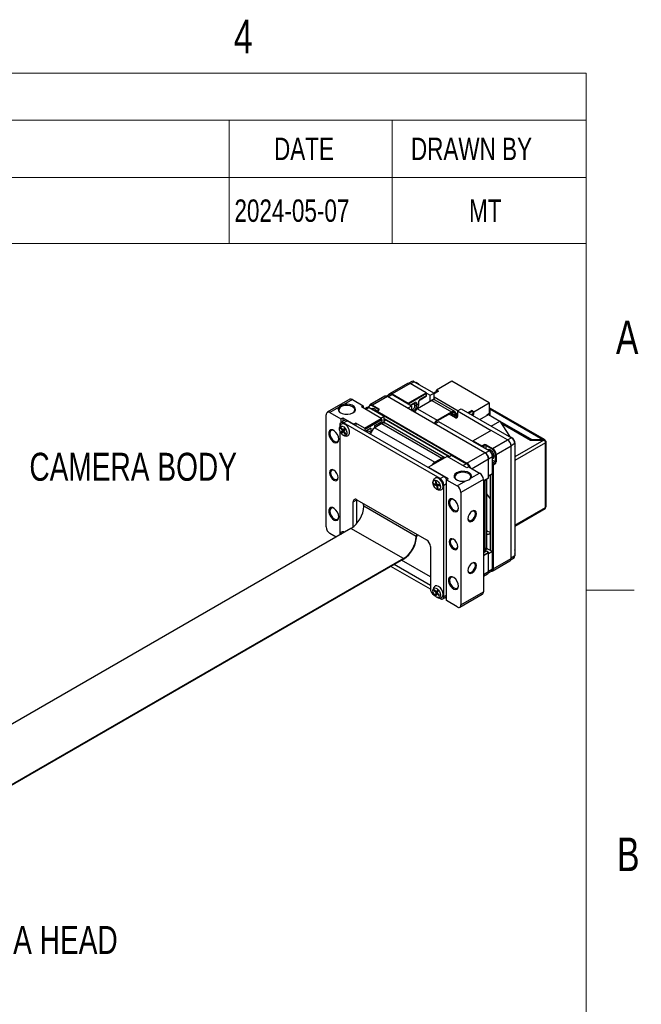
# Model space of a CAD drawing. Header units: millimetres. Extents: x 5 to 274, y 4 to 211.
# Tile 13 of 13: x 216 to 274, y 118 to 211. Entities that reach past the tile are written whole.
import ezdxf

# ---------------------------------------------------------------- set-up
doc = ezdxf.new("R2010")
doc.units = ezdxf.units.MM
doc.layers.add('FORMAT', color=7, linetype='Continuous')
doc.styles.add('SLDTEXTSTYLE0', font='TXT', dxfattribs={"width": 0.75})

# ---------------------------------------------------------------- blocks, each defined once
blk = doc.blocks.new('SW_TABLEANNOTATION_0')
at = {"color": 0, "linetype": 'Continuous', "lineweight": 18}
for p, q in [((28.171, 0), (100.557, 0)), ((100.557, 0), (115.943, 0)), ((115.943, 0), (134.292, 0)), ((134.292, 0), (134.292, -4.417)), ((28.171, -4.417), (100.557, -4.417)), ((100.557, -4.417), (100.557, -9.865)), ((100.557, -4.417), (115.943, -4.417)), ((115.943, -4.417), (115.943, -9.865)), ((115.943, -4.417), (134.292, -4.417)), ((134.292, -4.417), (134.292, -9.865)), ((28.171, -9.865), (100.557, -9.865)), ((100.557, -9.865), (115.943, -9.865)), ((100.557, -9.865), (100.557, -16.098)), ((115.943, -9.865), (134.292, -9.865)), ((115.943, -9.865), (115.943, -16.098)), ((134.292, -9.865), (134.292, -16.098)), ((28.171, -16.098), (100.557, -16.098)), ((100.557, -16.098), (115.943, -16.098)), ((115.943, -16.098), (134.292, -16.098))]:
    blk.add_line(p, q, dxfattribs=at)
at = {"color": 0, "linetype": 'Continuous', "lineweight": 0, "char_height": 2.1167, "attachment_point": 1, "style": 'SLDTEXTSTYLE0'}
for s, insert in [('DATE', (104.797, -6.087)), ('DRAWN BY', (117.733, -6.087)), ('2024-05-07', (101.057, -11.927)), ('MT', (123.218, -11.927))]:
    blk.add_mtext(s, dxfattribs=dict(at, insert=insert))

msp = doc.modelspace()

# ---------------------------------------------------------------- linework, layer by layer
at = {"color": 7, "linetype": 'Continuous', "lineweight": 25}
for p, q in [((252.3070701, 176.3899909), (250.6100138, 175.4103012)), ((252.5570498, 176.3652369), (250.8599935, 175.3855472)), ((252.7209768, 176.5712007), (252.4410494, 176.4096021)), ((254.0773294, 175.4875982), (252.5570498, 176.3652369)), ((252.9459585, 176.5489221), (252.5924051, 176.3448201)), ((252.9459585, 176.5489221), (254.8261554, 175.4635075)), ((256.5097406, 176.589908), (255.0601717, 175.7530896)), ((260.0452745, 174.5488876), (256.5097406, 176.589908)), ((250.1857498, 175.1653787), (248.7715362, 174.3489706)), ((250.4357294, 175.1406247), (249.0215159, 174.3242166)), ((250.5996565, 175.3465885), (250.3197291, 175.1849899)), ((259.6281176, 169.833972), (250.4357294, 175.1406247)), ((250.4710848, 175.1202079), (250.8246382, 175.3243099)), ((250.8246382, 175.3243099), (250.8599935, 175.3855472)), ((252.3449178, 174.4466712), (250.8246382, 175.3243099)), ((252.7048351, 174.2388953), (250.8246382, 175.3243099)), ((250.8599935, 175.3855472), (252.3802731, 174.5079084)), ((252.3802731, 174.5079084), (254.0773294, 175.4875982)), ((254.09804, 175.4179067), (252.4302731, 174.4551254)), ((253.5026984, 174.8286887), (254.0878448, 175.1723832)), ((253.527779, 174.8854459), (254.1126847, 175.2289992)), ((254.09804, 175.4179067), (254.0773294, 175.4875982)), ((254.0773294, 175.4875982), (254.1126847, 175.4671813)), ((254.1126847, 175.4094498), (254.09804, 175.4179067)), ((254.1126847, 175.4094498), (254.1126847, 175.4671813)), ((254.1126847, 175.4671813), (254.4726021, 175.2594055)), ((254.1126847, 175.2289992), (254.1126847, 175.4094498)), ((254.4726021, 175.2594055), (254.8261554, 175.4635075)), ((254.4726021, 174.7286539), (254.4726021, 175.2594055)), ((255.1662377, 175.6877763), (254.8019531, 175.4774792)), ((255.2369484, 175.6510386), (254.8261554, 175.4138929)), ((254.8261554, 174.932756), (254.8261554, 175.4635075)), ((254.8261554, 175.1125966), (257.0879616, 173.8068836)), ((255.0601717, 175.7530896), (255.2369484, 175.6510386)), ((255.0601717, 175.6265457), (255.0601717, 175.7530896)), ((255.2334123, 175.6489973), (255.1662377, 175.6877763)), ((246.8623479, 174.8796359), (244.7410275, 173.6550237)), ((245.8086396, 174.1022789), (244.9910072, 173.6302697)), ((247.1123276, 174.8548819), (246.2946952, 174.3828727)), ((247.1123276, 174.8548819), (248.1376324, 174.262986)), ((248.1376324, 174.262986), (247.9608557, 174.160935)), ((249.8346887, 173.0791942), (247.9608557, 174.160935)), ((248.1376324, 174.262986), (248.1376324, 174.058884)), ((248.4783361, 174.1219764), (248.2533387, 173.9920881)), ((248.6679625, 174.1178327), (248.6679625, 174.1200482)), ((248.7033178, 174.0996977), (250.1175314, 173.2832896)), ((248.9861605, 174.2629794), (249.0215159, 174.3242166)), ((249.5626793, 173.9301622), (248.9861605, 174.2629794)), ((249.0215159, 174.3242166), (249.5980346, 173.9913994)), ((252.3449178, 174.4466712), (252.3802731, 174.5079084)), ((252.4156284, 174.4297601), (252.3449178, 174.4466712)), ((252.7048351, 174.2388953), (252.3512817, 174.0347933)), ((252.4302731, 174.4551254), (252.3802731, 174.5079084)), ((252.4302731, 174.4551254), (252.4156284, 174.4297601)), ((252.4156284, 174.4297601), (252.4156284, 174.4058508)), ((252.5895816, 174.3054297), (252.9738171, 174.5233721)), ((252.7048351, 174.2388953), (252.7048351, 173.8306979)), ((252.9989915, 174.313912), (252.9989915, 174.478107)), ((253.1757682, 174.478107), (253.1757682, 174.313912)), ((253.3525449, 174.415963), (253.1757682, 174.313912)), ((254.6140234, 174.7683599), (253.2705205, 173.9927722)), ((253.3525449, 174.415963), (253.3525449, 174.580158)), ((253.3891566, 174.4669885), (253.3891566, 174.6311835)), ((254.4726021, 174.7286539), (254.8261554, 174.932756)), ((254.4757428, 174.6885322), (254.4726021, 174.7286539)), ((254.6140234, 174.7683599), (256.4737142, 173.6947832)), ((256.7736899, 173.7244881), (254.913999, 174.7980647)), ((258.5957056, 173.7120692), (260.0452745, 174.5488876)), ((260.0452745, 174.5488876), (260.0452745, 173.5486251)), ((244.6374538, 162.8110708), (244.6374538, 173.4261013)), ((244.9910072, 173.6302697), (246.0163121, 173.0383738)), ((246.0163121, 173.0383738), (246.1930888, 173.1404248)), ((246.1930888, 173.1404248), (246.1930888, 172.7788172)), ((246.1930888, 173.1404248), (247.2537489, 172.5281188)), ((249.0034875, 173.9880359), (248.9501152, 173.9572247)), ((249.4091692, 173.733014), (249.5657101, 173.829923)), ((249.4445669, 173.7534312), (249.4091692, 173.733014)), ((249.4117262, 173.6907423), (249.4091692, 173.733014)), ((249.4091692, 173.6922184), (249.4091692, 173.733014)), ((249.4117262, 173.6907423), (249.4445669, 173.7534312)), ((257.895706, 168.793045), (249.4117262, 173.6907423)), ((249.6022778, 173.8510646), (249.4445669, 173.7534312)), ((249.4445669, 173.7534312), (257.9310613, 168.8542823)), ((249.5626793, 173.9301622), (249.5980346, 173.9913994)), ((249.5657101, 173.829923), (249.6022778, 173.8510646)), ((249.7993391, 173.0996011), (250.1175314, 173.2832896)), ((250.1175314, 172.7525381), (250.1175314, 173.2832896)), ((252.9789782, 173.8789594), (253.1557549, 173.9810104)), ((253.2705205, 173.9927722), (255.1302114, 172.9191955)), ((255.1302114, 172.9191955), (256.4737142, 173.6947832)), ((255.1302114, 172.8375414), (256.4737142, 173.6131291)), ((256.8615623, 173.1454013), (256.2625302, 173.4912152)), ((256.4039516, 173.572856), (257.0040443, 173.2264298)), ((256.4737142, 173.6947832), (256.4737142, 173.6131291)), ((256.8139501, 173.5122716), (256.8819973, 173.5737542)), ((256.8139501, 173.5122716), (256.8633913, 173.388107)), ((256.934102, 173.4289274), (256.8633913, 173.388107)), ((256.8819973, 173.5737542), (256.934102, 173.4289274)), ((257.038339, 173.4515544), (256.8965032, 173.5334344)), ((257.0383356, 173.2462258), (257.0040443, 173.2264298)), ((257.038339, 173.7782371), (257.3918924, 173.9823391)), ((257.038339, 173.7782371), (257.038339, 173.2474855)), ((257.038339, 173.7782371), (260.2291555, 171.9362179)), ((257.3918924, 173.9823391), (262.1383467, 171.2422694)), ((258.0511083, 173.6017818), (258.4189289, 173.8141202)), ((258.4189289, 173.8100375), (258.0546444, 173.5997405)), ((258.4896396, 173.7692171), (258.1253551, 173.5589201)), ((258.4896396, 173.507924), (258.351666, 173.4282736)), ((258.4189289, 173.8141202), (258.5957056, 173.7120692)), ((258.4189289, 173.8141202), (258.4189289, 173.8100375)), ((258.4189289, 173.8100375), (258.4896396, 173.7692171)), ((258.457732, 173.367043), (258.5957056, 173.4466934)), ((258.4896396, 173.7692171), (258.4896396, 173.507924)), ((258.4896396, 173.507924), (258.5957056, 173.4466934)), ((258.5957056, 173.4466934), (258.5957056, 173.7120692)), ((259.1437512, 172.9710125), (259.9836319, 173.4558653)), ((260.0452745, 173.5486251), (259.8154648, 173.4159588)), ((259.8154648, 173.4159588), (259.8154648, 173.3587845)), ((259.8684978, 173.4465741), (259.8684978, 173.3893998)), ((259.963256, 173.5012768), (259.963256, 173.4441025)), ((259.9836319, 173.4558653), (261.0318975, 172.829743)), ((260.0452745, 173.8977308), (260.0486073, 173.8960477)), ((260.0869997, 173.8738843), (260.0486073, 173.8960477)), ((260.0869997, 173.9829627), (260.0869996, 173.3941244)), ((260.0869997, 173.9829627), (265.1074576, 171.0847133)), ((265.2641169, 171.0703547), (260.1552798, 174.0196244)), ((245.9176707, 172.4506911), (245.9176707, 172.3096414)), ((246.0353512, 172.2221039), (245.9881202, 172.1630962)), ((246.0163121, 173.0383738), (246.0163121, 172.6766515)), ((246.3673731, 172.8794294), (246.0212444, 172.6796135)), ((246.2221287, 171.9779281), (246.0353512, 172.2221039)), ((246.2712241, 172.6548595), (246.6173528, 172.8546754)), ((255.3929015, 167.3890272), (246.2712241, 172.6548595)), ((255.7390303, 167.5888431), (246.6173528, 172.8546754)), ((247.4305256, 172.6301698), (247.2537489, 172.5281188)), ((247.2537489, 172.4872917), (247.2537489, 172.5281188)), ((248.2436984, 172.1607351), (247.4305256, 172.6301698)), ((247.4305256, 172.6301698), (247.4305256, 172.3852407)), ((248.2436984, 172.1607351), (249.8346887, 173.0791942)), ((249.9053994, 172.9567198), (248.3144091, 172.0382606)), ((249.1982926, 172.364794), (249.9053994, 172.7729981)), ((249.8346887, 172.7321644), (249.1982926, 172.3647807)), ((249.1982926, 172.364794), (249.1982926, 172.1782339)), ((249.5695236, 172.3942451), (249.2336479, 172.2003482)), ((249.2336479, 172.2003482), (254.8905022, 168.9347157)), ((249.9053994, 172.588142), (249.5695236, 172.3942451)), ((249.763978, 172.5484361), (250.1175314, 172.7525381)), ((249.763978, 172.5484361), (249.763978, 172.691344)), ((249.7671187, 172.5083143), (249.763978, 172.5484361)), ((249.8346887, 173.0791942), (249.9053994, 172.9567198)), ((249.9053994, 172.7729981), (249.8346887, 172.7321644)), ((249.9053994, 172.9567198), (249.9053994, 172.7729981)), ((249.9053994, 172.588142), (255.5622536, 169.3225096)), ((250.1175314, 173.0250397), (256.2578172, 169.4803282)), ((256.2578114, 169.4803248), (250.1175314, 173.025033)), ((255.8429897, 169.3633212), (250.205375, 172.6178469)), ((255.2705721, 172.7577269), (254.9170187, 172.5536249)), ((255.1302114, 172.9191955), (255.1302114, 172.8375414)), ((260.0170263, 170.0176572), (255.2705721, 172.7577269)), ((260.2101806, 172.355376), (261.0318975, 172.829743)), ((261.0318975, 172.829743), (261.9504184, 171.409481)), ((261.0366083, 172.822459), (264.0467974, 171.0847134)), ((261.120878, 172.6921571), (263.9937415, 171.0336879)), ((261.1629923, 172.6270378), (263.9230537, 171.0336879)), ((245.9176707, 171.90532), (245.9176707, 162.1027522)), ((245.9881202, 172.1630962), (246.0792734, 172.1646841)), ((245.9881202, 172.1630962), (246.1748977, 171.9189204)), ((246.280828, 171.9324599), (246.0568203, 171.7714013)), ((246.1748977, 171.9189204), (246.0568203, 171.7714013)), ((246.0568203, 171.7714013), (246.1315313, 171.6737309)), ((246.1315313, 171.6737309), (246.2496087, 171.8212501)), ((246.3516744, 172.0209714), (246.1748977, 171.9189204)), ((246.3402061, 172.1254473), (246.2221287, 171.9779281)), ((246.2221287, 171.9779281), (246.382313, 172.0704005)), ((246.3136825, 171.8582391), (246.2496087, 171.8212501)), ((246.2496087, 171.8212501), (246.4363863, 171.5770743)), ((246.3516744, 172.0209714), (246.280828, 171.9324599)), ((246.280828, 171.9324599), (246.3090705, 171.8955382)), ((246.2968397, 171.8802578), (246.4149171, 172.0277769)), ((246.4836172, 171.6360819), (246.2968397, 171.8802578)), ((246.3348317, 172.0429901), (246.3516744, 172.0209714)), ((246.4149171, 172.0277769), (246.3402061, 172.1254473)), ((246.4733806, 171.6494644), (246.4363863, 171.5770743)), ((246.4363863, 171.5770743), (246.4836172, 171.6360819)), ((248.2436984, 172.1607351), (248.3144091, 172.0382606)), ((248.3144091, 171.8749856), (248.3144091, 172.0382606)), ((248.3321184, 171.8647623), (248.8447392, 172.160692)), ((248.7740285, 172.1198583), (248.3321299, 171.8647557)), ((248.8447392, 172.160692), (248.7740285, 172.1198583)), ((248.8292031, 171.7793238), (248.8998341, 171.8200982)), ((248.8447392, 172.160692), (248.8447392, 171.8136621)), ((260.2291584, 171.9362229), (258.5321021, 170.9565332)), ((261.7494379, 171.0585842), (260.2291584, 171.9362229)), ((261.9504184, 171.409481), (261.8995573, 171.3801195)), ((261.9504184, 171.409481), (261.9594825, 171.3503638)), ((258.5321021, 170.9565332), (258.4967467, 170.8952959)), ((258.4967467, 170.9192052), (258.5113914, 170.9445705)), ((258.4967467, 170.8952959), (258.4967467, 170.9192052)), ((259.3086179, 170.4266127), (258.4967467, 170.8952959)), ((258.5321021, 170.9565332), (258.5113914, 170.9445705)), ((258.5321021, 170.9565332), (259.346488, 170.4863982)), ((259.3086179, 170.4266127), (259.346488, 170.4863982)), ((259.3818426, 170.4251365), (259.3086179, 170.4266127)), ((259.346488, 170.4863982), (259.5156123, 170.5774428)), ((259.3818426, 170.4251365), (259.346488, 170.4863982)), ((259.5497122, 170.5155057), (259.3818426, 170.4251365)), ((259.3818426, 170.4251365), (259.3818426, 170.384341)), ((259.5497122, 170.5155057), (259.5156123, 170.5774428)), ((259.7587057, 170.5749932), (259.7233503, 170.513756)), ((260.299869, 170.1809388), (259.7233503, 170.513756)), ((259.7587057, 170.5749932), (260.3352244, 170.2421761)), ((260.3352244, 170.2421761), (261.7494379, 171.0585842)), ((262.1029913, 170.4462117), (260.6887778, 169.6298036)), ((261.7494351, 171.0585792), (261.7847933, 171.0381673)), ((261.7494379, 171.0585842), (261.7847933, 171.0381673)), ((262.1383467, 171.2422694), (261.7847933, 171.0381673)), ((262.4565447, 170.6911342), (262.1029913, 170.4870321)), ((262.1029913, 170.4870321), (262.1029913, 170.4462117)), ((262.1029913, 159.8311812), (262.1029913, 170.4462117)), ((262.4565447, 170.6911342), (262.4565447, 160.0761036)), ((263.9230537, 171.0336879), (265.1958459, 171.0336878)), ((264.0467974, 171.0847134), (265.1074576, 171.0847133)), ((264.0467974, 171.0336879), (264.0467974, 171.0847134)), ((265.1074576, 171.0336878), (265.1074576, 171.0847133)), ((265.354945, 170.941812), (265.3083551, 170.9149162)), ((265.3549445, 164.6544779), (265.354945, 170.7581202)), ((265.4208455, 164.7463238), (265.4208459, 170.8499661)), ((256.0572284, 169.4869985), (254.2894614, 168.4664884)), ((257.9310613, 168.4052578), (256.0572284, 169.4869985)), ((256.1633001, 169.4257646), (256.4814924, 169.6094531)), ((256.4814924, 169.6094531), (257.895706, 168.793045)), ((257.9310613, 168.8542823), (259.6281176, 169.833972)), ((259.6634729, 169.8135552), (259.6281147, 169.833967)), ((259.6281176, 169.833972), (259.6634729, 169.8135552)), ((259.6634729, 169.8135552), (260.0170263, 170.0176572)), ((259.981671, 169.26242), (260.3352244, 169.466522)), ((260.3352244, 170.2421761), (260.299869, 170.1809388)), ((260.3352244, 167.8334404), (260.3352244, 169.466522)), ((260.6887778, 169.6298036), (260.6180671, 169.6298036)), ((260.6180671, 168.9640611), (260.6180671, 169.6298036)), ((260.6887778, 169.6298036), (260.6887778, 168.9640611)), ((254.2894614, 168.4664884), (254.2541061, 168.4460716)), ((254.2894614, 168.4664884), (256.1632944, 167.3847477)), ((254.8905022, 168.9347157), (255.2263779, 169.1286127)), ((254.8905022, 168.8530616), (255.2263779, 169.0469586)), ((254.8905022, 168.9347157), (254.8905022, 168.8530616)), ((255.2263779, 169.1286127), (255.5622536, 169.3225096)), ((255.2263779, 169.0469586), (255.5622536, 169.2408555)), ((255.2263779, 169.1286127), (255.2263779, 169.0469586)), ((255.3853677, 169.0991417), (255.3510696, 169.1189416)), ((255.4924909, 169.2005824), (255.5267891, 169.1807825)), ((255.5622536, 169.3225096), (255.5622536, 169.2408555)), ((257.895706, 168.793045), (257.9310613, 168.8542823)), ((258.107838, 168.5073088), (257.9310613, 168.4052578)), ((258.107838, 168.5073088), (259.1331428, 167.9154129)), ((259.981671, 169.2215996), (259.981671, 169.26242)), ((259.981671, 167.4660368), (259.981671, 169.2215996)), ((260.3352244, 168.7330286), (260.3705582, 168.7126308)), ((260.3705582, 168.7126308), (260.3352244, 168.6484781)), ((260.4059351, 168.651382), (260.3352244, 168.6484781)), ((260.3352244, 158.8514914), (260.3352244, 168.6484781)), ((260.3705582, 168.7126308), (260.5327635, 168.8128109)), ((260.4059351, 168.651382), (260.3705582, 168.7126308)), ((260.5693527, 168.7523108), (260.4059351, 168.651382)), ((260.4059351, 168.651382), (260.4059351, 158.8514914)), ((260.5693527, 168.7523108), (260.5327635, 168.8128109)), ((260.6887778, 168.9640611), (260.6180671, 168.9640611)), ((255.3929015, 167.3890272), (255.7390303, 167.5888431)), ((258.3155105, 167.4434038), (259.1331428, 167.9154129)), ((260.3352244, 167.8334404), (259.981671, 167.6293383)), ((260.1115855, 167.7043364), (260.1115855, 160.613677)), ((255.0182359, 166.8605716), (254.8100939, 166.8950507)), ((254.8100939, 166.8950507), (254.8397723, 166.7817758)), ((254.8397723, 166.7817758), (255.0957596, 166.8686619)), ((254.8397723, 166.7817758), (255.0479143, 166.7472968)), ((255.0272967, 167.1299671), (254.9440399, 167.1437587)), ((254.9440399, 167.1437587), (255.0182359, 166.8605716)), ((255.0874157, 166.9005083), (255.0182359, 166.8605716)), ((255.1014927, 166.84678), (255.0272967, 167.1299671)), ((255.1937655, 166.8314949), (255.0479143, 166.7472968)), ((255.0479143, 166.7472968), (255.1221103, 166.4641097)), ((255.3096347, 166.812301), (255.1014927, 166.84678)), ((255.1311711, 166.7335052), (255.2770223, 166.8177033)), ((255.205367, 166.4503181), (255.1311711, 166.7335052)), ((255.1311711, 166.7335052), (255.339313, 166.6990261)), ((255.2309838, 166.8253296), (255.238768, 166.7956195)), ((255.339313, 166.6990261), (255.3096347, 166.812301)), ((255.7464549, 156.2432783), (255.7464549, 166.7766547)), ((255.9865177, 167.2826966), (256.1632944, 167.3847477)), ((255.9865177, 155.8511253), (255.9865177, 167.2826966)), ((255.9865177, 167.2826966), (257.0118225, 166.6908008)), ((257.0118225, 166.6908008), (257.8294549, 167.1628099)), ((259.4866962, 167.3030405), (257.3653759, 166.0784283)), ((259.4866962, 167.180294), (259.981671, 167.4660368)), ((259.931671, 167.4371658), (259.4866962, 167.1802873)), ((259.4866962, 167.3030405), (259.4866962, 156.6880099)), ((259.6271008, 167.1808345), (259.4866962, 167.0997807)), ((259.6271008, 167.1808345), (259.6271008, 160.648508)), ((259.8028367, 160.8934305), (259.8028367, 167.3627914)), ((259.931671, 167.4371658), (259.981671, 167.4660368)), ((255.023355, 166.4227397), (255.035213, 166.4158696)), ((255.1796757, 166.5483753), (255.1221103, 166.4641097)), ((255.1221103, 166.4641097), (255.205367, 166.4503181)), ((257.3653759, 166.0784283), (257.3653759, 155.4633978)), ((247.1904629, 165.1835973), (247.5365916, 165.3834132)), ((247.1904629, 162.8223739), (247.1904629, 165.1835973)), ((247.5365916, 165.3834132), (247.5366692, 165.3919189)), ((247.5365916, 163.1588822), (247.5365916, 165.3834132)), ((247.5440163, 165.3877657), (254.1201093, 161.591468)), ((253.1400593, 161.9236797), (248.1903119, 164.7811081)), ((262.4565447, 162.9051587), (265.3083363, 164.5514628)), ((246.9746185, 162.6754655), (200.2050932, 135.6759932)), ((245.5698757, 161.8645247), (244.9910072, 162.1986983)), ((251.924366, 159.8180371), (246.9746185, 162.6754655)), ((259.8028367, 162.4672409), (259.8473207, 162.4399435)), ((259.8473207, 162.4399435), (259.882676, 162.4195333)), ((253.1835464, 161.9487843), (253.1400593, 161.9236797)), ((254.4736627, 160.9790955), (254.4736627, 156.9780456)), ((259.4866962, 160.5674542), (259.6271008, 160.648508)), ((259.7139688, 160.5288272), (259.4866962, 160.3998957)), ((259.4866962, 160.1580364), (259.931671, 160.4149148)), ((259.981671, 160.3621318), (259.4866962, 160.0763889)), ((259.875605, 160.7499057), (259.5220516, 160.5458037)), ((259.5220516, 160.5458037), (259.6320047, 160.4823291)), ((259.931671, 160.4318232), (259.7754046, 160.5220338)), ((259.875605, 160.7499057), (260.3352244, 160.4845731)), ((259.931671, 160.4149148), (259.931671, 160.4318232)), ((259.981671, 160.4029522), (259.931671, 160.4318232)), ((259.981671, 160.3621318), (259.931671, 160.4149148)), ((260.3352244, 160.4845731), (259.981671, 160.280471)), ((259.981671, 160.4029522), (259.981671, 160.3621318)), ((259.981671, 158.606569), (259.981671, 160.3621318)), ((260.3352244, 158.8514914), (260.3352244, 160.4845731)), ((251.924366, 159.7678199), (202.5245586, 131.249918)), ((251.924366, 159.8180371), (202.5245687, 131.3001412)), ((254.4736627, 157.2756097), (251.0404632, 159.2575536)), ((254.4736627, 158.0920178), (251.74757, 159.6657577)), ((260.3023613, 158.622569), (261.9994176, 159.6022588)), ((260.4059351, 158.8514914), (262.1029913, 159.8311812)), ((262.083401, 159.7084748), (262.3633284, 159.8700734)), ((262.4565447, 160.0761036), (262.1029913, 159.8720016)), ((254.4762673, 156.9270763), (250.739894, 159.0840387)), ((259.4866962, 158.1516956), (259.8780973, 158.3776466)), ((259.9620806, 158.4838626), (260.242008, 158.6454613)), ((259.981671, 158.6473894), (260.3352244, 158.8514914)), ((260.4059351, 158.8514914), (260.3352244, 158.8514914)), ((254.8483337, 156.8883889), (254.8135459, 156.8146417)), ((254.8135459, 156.8146417), (254.9118269, 156.8203444)), ((254.8135459, 156.8146417), (255.0166823, 156.5969442)), ((254.8272161, 156.3656731), (254.9206525, 156.3117335)), ((255.0514701, 156.6706913), (254.8483337, 156.8883889)), ((255.0166823, 156.5969442), (254.9297126, 156.4125763)), ((255.1339569, 156.5822918), (254.9297126, 156.4125763)), ((254.9297126, 156.4125763), (255.0109671, 156.3254973)), ((255.0109671, 156.3254973), (255.0979368, 156.5098652)), ((255.184793, 156.6939925), (255.0166823, 156.5969442)), ((255.1384398, 156.8550592), (255.0514701, 156.6706913)), ((255.0514701, 156.6706913), (255.2195809, 156.7677396)), ((255.165269, 156.5487352), (255.0979368, 156.5098652)), ((255.0979368, 156.5098652), (255.3010732, 156.2921676)), ((255.1327247, 156.5836123), (255.2196944, 156.7679802)), ((255.3358611, 156.3659148), (255.1327247, 156.5836123)), ((255.2196944, 156.7679802), (255.1384398, 156.8550592)), ((255.1609147, 156.7338723), (255.1892704, 156.703484)), ((255.3010732, 156.2921676), (255.3358611, 156.3659148)), ((257.2618022, 155.2344754), (259.3831225, 156.4590875)), ((257.3653759, 155.4633978), (259.4866962, 156.6880099)), ((255.0207963, 156.2179014), (255.0391272, 156.2071842)), ((255.2711715, 156.1093832), (255.3929015, 156.0391099)), ((255.6428812, 156.0143559), (255.9865177, 156.212733)), ((255.9865177, 156.0552273), (255.850099, 156.1339801)), ((257.0118225, 155.2592294), (255.9865177, 155.8511253))]:
    msp.add_line(p, q, dxfattribs=at)
at = {"color": 8, "linetype": 'Continuous', "lineweight": 25}
for p, q in [((248.7033178, 174.0996977), (248.3851255, 173.9160092)), ((252.5524057, 174.3268909), (253.0005342, 174.581074)), ((252.9989915, 174.478107), (252.946965, 174.5081413)), ((249.5626793, 173.8280467), (249.5626793, 173.9301622)), ((256.4736568, 173.613096), (256.8633913, 173.388107)), ((256.8615623, 173.1454013), (257.038339, 173.2474523)), ((260.0452745, 173.8641588), (260.0869997, 173.8400714)), ((248.9183015, 171.8561288), (248.8447392, 171.8136621)), ((259.5497122, 170.2874319), (259.5497122, 170.5155057)), ((259.7233503, 170.513756), (259.7233503, 170.1871927)), ((265.1958459, 171.0336878), (262.4565447, 169.452323)), ((265.354945, 170.7581202), (262.4565447, 169.0849095)), ((255.5621961, 169.2408223), (255.5964943, 169.2210224)), ((257.895706, 168.793045), (257.5775137, 168.6093565)), ((259.981671, 169.2215996), (258.4260935, 168.3235838)), ((260.3352244, 169.1273427), (260.6180671, 168.9640611)), ((260.5327635, 168.8128109), (260.3352244, 168.9268478)), ((255.7464549, 166.7766547), (255.9865177, 166.91524)), ((259.5573724, 167.2210878), (259.6271008, 167.1808345)), ((262.4565447, 162.9812674), (265.3549445, 164.6544779)), ((259.8473207, 162.4399435), (259.8028367, 162.4142634)), ((259.882676, 162.4195333), (259.8028367, 162.373443)), ((259.7754046, 160.5220338), (259.4866962, 160.3582499)), ((259.4866962, 158.3208262), (259.981671, 158.606569)), ((255.7464549, 156.2432783), (255.9865177, 156.3818635))]:
    msp.add_line(p, q, dxfattribs=at)
at = {"color": 7, "linetype": 'Continuous', "lineweight": 25, "flags": 128}
for points in [[(253.4535629, 176.2558883), (253.415972, 176.2955977), (253.3442041, 176.3565386)], [(250.5260305, 175.3040852), (250.5333528, 175.3220808), (250.5660246, 175.3738043), (250.6099935, 175.4102895), (250.6635698, 175.4301342), (250.7246945, 175.4325759), (250.7910187, 175.4175207), (250.8599935, 175.3855472)], [(245.8086396, 174.1022789), (245.7571127, 173.9443816), (245.7994706, 173.7855786), (245.9308924, 173.6439439), (246.1364203, 173.535598), (246.3926618, 173.4728722), (246.6704527, 173.4629058), (246.938176, 173.5068331), (247.1653606, 173.5996544), (247.3261493, 173.7308053), (247.4022418, 173.8853587), (247.3849776, 174.0457239), (247.2763216, 174.193649), (247.0886406, 174.3122977), (246.8432956, 174.3881659), (246.5682108, 174.4126186), (246.2946952, 174.3828727)], [(247.1376698, 173.584394), (247.1963615, 173.6268432), (247.3064419, 173.7631224), (247.3291435, 173.9129177), (247.2617283, 174.0581614), (247.1123276, 174.1813352), (246.8989612, 174.2675825), (246.6473643, 174.3065004), (246.3878832, 174.293395), (246.1518152, 174.229847), (245.9676335, 174.1235212), (245.8575531, 173.987242), (245.8348515, 173.8374467), (245.9022666, 173.692203), (246.0263252, 173.584394)], [(248.9861605, 174.2629794), (248.9240832, 174.2917555), (248.8643914, 174.3053052), (248.8093792, 174.3031077), (248.7611605, 174.2852474), (248.7215885, 174.2524108), (248.6921839, 174.2058596), (248.6740766, 174.1473829), (248.6697441, 174.1170284)], [(252.9738171, 174.5233721), (252.9741004, 174.5235342), (252.9750975, 174.5241283)], [(248.880129, 173.9976268), (248.9129372, 174.0223625), (249.0276382, 174.0446489), (249.1629372, 173.9976202)], [(249.0034875, 173.9880359), (249.1009661, 174.0069694), (249.1905851, 173.9804092)], [(249.1629372, 173.9976202), (249.2982363, 173.888436), (249.4122439, 173.7349174)], [(256.4737142, 173.6947832), (256.5421162, 173.7278615), (256.6087285, 173.7472556), (256.6718082, 173.752458), (256.7297048, 173.7433327), (256.7809035, 173.7201185), (256.8240647, 173.6834226), (256.8580591, 173.6342052), (256.8819973, 173.5737542)], [(256.4737142, 173.6131291), (256.5307159, 173.6406944), (256.5862261, 173.6568561), (256.6387925, 173.6611915), (256.6870397, 173.6535871), (256.7297053, 173.6342418), (256.765673, 173.6036619), (256.7940016, 173.5626475), (256.8139501, 173.5122716)], [(260.0452745, 173.9773322), (260.0847151, 173.970269), (260.086535, 173.9698285)], [(246.4247926, 172.1356198), (246.5247743, 171.9681457), (246.5807727, 171.7902346), (246.5842627, 171.6289717), (246.5347128, 171.5089078), (246.4396666, 171.4483216), (246.313594, 171.4564368), (246.1756885, 171.5320179), (246.0469448, 171.6635584), (245.9469631, 171.8310325), (245.8909647, 172.0089436), (245.8874748, 172.1702065), (245.9370247, 172.2902704), (246.0320708, 172.3508566), (246.1581434, 172.3427414), (246.2960489, 172.2671603), (246.4247926, 172.1356198)], [(246.6488002, 172.2966784), (246.4878707, 172.4611041), (246.3154888, 172.5555805), (246.1578981, 172.5657245), (246.0787013, 172.5286931)], [(246.7051144, 171.4502027), (246.7862005, 171.5132885), (246.8481378, 171.6633683), (246.8437754, 171.864947), (246.7737774, 172.0873359), (246.6488002, 172.2966784)], [(245.8218577, 171.1092779), (245.7896269, 171.3269882), (245.6972874, 171.5525083), (245.5573102, 171.7553806), (245.3886, 171.9082061), (245.2139421, 171.9903448), (245.0569249, 171.9907034), (244.9387545, 171.9092336), (244.8753904, 171.7569382), (244.8753904, 171.5543855), (244.9387545, 171.3289316), (245.0569249, 171.111025), (245.2139421, 170.9300955), (245.3886, 170.8105784), (245.5573102, 170.7686152), (245.6972874, 170.8098733), (245.7896269, 170.9287806), (245.8218577, 171.1092779)], [(245.3719314, 171.9192729), (245.2352348, 171.9617899), (245.0975936, 171.9350462), (245.0056247, 171.8291958), (244.9733296, 171.6603534), (245.0056247, 171.4542238), (245.0975936, 171.2421883), (245.2352348, 171.0565275), (245.3975936, 170.9255065), (245.5599525, 170.869072), (245.6975936, 170.8958157), (245.7895625, 171.0016662), (245.8210767, 171.1412461)], [(248.5008083, 171.878671), (248.4919781, 171.8602061), (248.4654652, 171.7877828)], [(259.8509049, 170.1291039), (259.8730923, 170.144424), (259.9877933, 170.1667104), (260.1230923, 170.1196817), (260.2583914, 170.0104975), (260.3730923, 169.8557801), (260.4497331, 169.6790839), (260.4766457, 169.5073092), (260.4497331, 169.3666072), (260.3730923, 169.2783986), (260.3430259, 169.264785)], [(245.751147, 167.4756647), (245.7201975, 167.6732055), (245.6320606, 167.8764062), (245.5001545, 168.0543311), (245.3445606, 168.179893), (245.1889667, 168.233976), (245.0570606, 168.2083466), (244.9689238, 168.1069066), (244.9379742, 167.9450993), (244.9689238, 167.7475585), (245.0570606, 167.5443578), (245.1889667, 167.3664329), (245.3445606, 167.240871), (245.5001545, 167.186788), (245.6320606, 167.2124174), (245.7201975, 167.3138574), (245.751147, 167.4756647)], [(245.3720658, 168.162939), (245.2622946, 168.1962964), (245.1475936, 168.17401), (245.0709529, 168.0858013), (245.0440402, 167.9450993), (245.0709529, 167.7733247), (245.1475936, 167.5966285), (245.2622946, 167.4419111), (245.3975936, 167.3327269), (245.5328927, 167.2856982), (245.6475936, 167.3079846), (245.7242344, 167.3961933), (245.7502201, 167.5078857)], [(258.3155105, 167.4434038), (258.3670374, 167.601301), (258.3246794, 167.7601041), (258.1932576, 167.9017387), (257.9877298, 168.0100847), (257.7314883, 168.0728104), (257.4536974, 168.0827768), (257.1859741, 168.0388496), (256.9587895, 167.9460282), (256.7980008, 167.8148774), (256.7219083, 167.660324), (256.7391725, 167.4999587), (256.8478285, 167.3520336), (257.0355095, 167.233385), (257.2808545, 167.1575168), (257.5559392, 167.133064), (257.8294549, 167.1628099)], [(258.0725689, 167.241916), (258.1565166, 167.2996804), (258.266597, 167.4359595), (258.2892986, 167.5857548), (258.2218834, 167.7309986), (258.0724827, 167.8541724), (257.8591163, 167.9404196), (257.6075194, 167.9793375), (257.3480383, 167.9662322), (257.1119703, 167.9026841), (256.9277886, 167.7963583), (256.8177082, 167.6600791), (256.7950066, 167.5102839), (256.8624218, 167.3650401), (256.9864803, 167.2572312)], [(255.4077306, 166.7418719), (255.4278102, 166.5726776), (255.3941324, 166.4376402), (255.3118245, 166.3573179), (255.193417, 166.343939), (255.0569365, 166.3995405), (254.9231609, 166.5156573), (254.8124562, 166.6746119), (254.7416763, 166.8522048), (254.7215968, 167.0213992), (254.7552746, 167.1564366), (254.8375825, 167.2367589), (254.9559899, 167.2501378), (255.0924704, 167.1945363), (255.2262461, 167.0784195), (255.3369507, 166.9194649), (255.4077306, 166.7418719)], [(255.6677641, 166.8301313), (255.5792893, 167.0521225), (255.4409084, 167.2508157), (255.2736889, 167.3959618), (255.1030882, 167.4654636), (254.9550789, 167.44874), (254.9203302, 167.4282158)], [(255.543346, 166.3473865), (255.5478814, 166.3494388), (255.6507663, 166.4498417), (255.6928635, 166.6186384), (255.6677641, 166.8301313)], [(257.1355662, 164.578013), (257.1033354, 164.7957233), (257.0109959, 165.0212434), (256.8710187, 165.2241157), (256.7023085, 165.3769412), (256.5276506, 165.4590799), (256.3706334, 165.4594386), (256.252463, 165.3779687), (256.1890989, 165.2256733), (256.1890989, 165.0231206), (256.252463, 164.7976667), (256.3706334, 164.5797601), (256.5276506, 164.3988306), (256.7023085, 164.2793135), (256.8710187, 164.2373503), (257.0109959, 164.2786084), (257.1033354, 164.3975157), (257.1355662, 164.578013)], [(256.6856399, 165.388008), (256.5489433, 165.430525), (256.4113021, 165.4037813), (256.3193332, 165.2979309), (256.2870381, 165.1290885), (256.3193332, 164.9229589), (256.4113021, 164.7109235), (256.5489433, 164.5252626), (256.7113021, 164.3942416), (256.873661, 164.3378071), (257.0113021, 164.3645508), (257.103271, 164.4704013), (257.1347852, 164.6099812)], [(245.8218577, 163.7604106), (245.7896269, 163.9781208), (245.6972874, 164.203641), (245.5573102, 164.4065133), (245.3886, 164.5593388), (245.2139421, 164.6414775), (245.0569249, 164.6418361), (244.9387545, 164.5603663), (244.8753904, 164.4080708), (244.8753904, 164.2055182), (244.9387545, 163.9800642), (245.0569249, 163.7621577), (245.2139421, 163.5812282), (245.3886, 163.4617111), (245.5573102, 163.4197479), (245.6972874, 163.461006), (245.7896269, 163.5799133), (245.8218577, 163.7604106)], [(245.3719314, 164.5704056), (245.2352348, 164.6129226), (245.0975936, 164.5861789), (245.0056247, 164.4803285), (244.9733296, 164.3114861), (245.0056247, 164.1053565), (245.0975936, 163.893321), (245.2352348, 163.7076602), (245.3975936, 163.5766392), (245.5599525, 163.5202047), (245.6975936, 163.5469484), (245.7895625, 163.6527988), (245.8210767, 163.7923788)], [(258.8326225, 164.0675589), (258.8016729, 164.2293662), (258.7135361, 164.3308062), (258.5816299, 164.3564356), (258.4260361, 164.3023525), (258.2704422, 164.1767907), (258.1385361, 163.9988657), (258.0503992, 163.7956651), (258.0194497, 163.5981242), (258.0503992, 163.436317), (258.1385361, 163.334877), (258.2704422, 163.3092476), (258.4260361, 163.3633306), (258.5816299, 163.4888924), (258.7135361, 163.6668174), (258.8016729, 163.870018), (258.8326225, 164.0675589)], [(258.0203766, 163.6303453), (258.0463623, 163.5186529), (258.1230031, 163.4304442), (258.237704, 163.4081577), (258.3730031, 163.4551865), (258.5083021, 163.5643707), (258.6230031, 163.719088), (258.6996438, 163.8957842), (258.7265565, 164.0675589)], [(258.7265565, 164.0675589), (258.6996438, 164.2082609), (258.6230031, 164.2964696), (258.5083021, 164.318756), (258.3985308, 164.2853985)], [(245.9279723, 162.0712495), (245.9601671, 162.1075762), (246.0621379, 162.1487017)], [(259.882676, 162.4195333), (260.0206257, 162.3555862), (260.1115855, 162.3313569)], [(257.0648555, 160.9443998), (257.033906, 161.1419406), (256.9457691, 161.3451413), (256.813863, 161.5230662), (256.6582691, 161.6486281), (256.5026752, 161.7027111), (256.3707691, 161.6770817), (256.2826323, 161.5756417), (256.2516827, 161.4138344), (256.2826323, 161.2162936), (256.3707691, 161.0130929), (256.5026752, 160.835168), (256.6582691, 160.7096061), (256.813863, 160.6555231), (256.9457691, 160.6811525), (257.033906, 160.7825925), (257.0648555, 160.9443998)], [(256.6857743, 161.6316741), (256.5760031, 161.6650316), (256.4613021, 161.6427451), (256.3846614, 161.5545364), (256.3577487, 161.4138344), (256.3846614, 161.2420598), (256.4613021, 161.0653636), (256.5760031, 160.9106462), (256.7113021, 160.801462), (256.8466011, 160.7544333), (256.9613021, 160.7767197), (257.0379429, 160.8649284), (257.0639286, 160.9766208)], [(259.4866962, 160.5703382), (259.4875642, 160.5696352), (259.5220516, 160.5458037)], [(262.4882047, 160.5249382), (262.4567441, 160.6617105), (262.4565447, 160.6623018)], [(258.8326225, 159.168314), (258.8016729, 159.3301213), (258.7135361, 159.4315613), (258.5816299, 159.4571907), (258.4260361, 159.4031077), (258.2704422, 159.2775458), (258.1385361, 159.0996209), (258.0503992, 158.8964202), (258.0194497, 158.6988794), (258.0503992, 158.5370721), (258.1385361, 158.4356321), (258.2704422, 158.4100027), (258.4260361, 158.4640857), (258.5816299, 158.5896476), (258.7135361, 158.7675725), (258.8016729, 158.9707732), (258.8326225, 159.168314)], [(258.0203898, 158.7308984), (258.0463623, 158.619408), (258.1230031, 158.5311993), (258.237704, 158.5089129), (258.3730031, 158.5559416), (258.5083021, 158.6651258), (258.6230031, 158.8198432), (258.6996438, 158.9965394), (258.7265565, 159.168314)], [(258.7265565, 159.168314), (258.6996438, 159.309016), (258.6230031, 159.3972247), (258.5083021, 159.4195111), (258.3985308, 159.3861537)], [(260.4059351, 158.8514914), (260.3991416, 158.7757636), (260.3790224, 158.7107895), (260.3463506, 158.659066), (260.3023817, 158.6225808), (260.2488054, 158.602736), (260.1876807, 158.6002943), (260.1683821, 158.6029579)], [(257.1355662, 157.2291457), (257.1033354, 157.4468559), (257.0109959, 157.6723761), (256.8710187, 157.8752484), (256.7023085, 158.0280739), (256.5276506, 158.1102126), (256.3706334, 158.1105712), (256.252463, 158.0291014), (256.1890989, 157.876806), (256.1890989, 157.6742533), (256.252463, 157.4487994), (256.3706334, 157.2308928), (256.5276506, 157.0499633), (256.7023085, 156.9304462), (256.8710187, 156.888483), (257.0109959, 156.9297411), (257.1033354, 157.0486484), (257.1355662, 157.2291457)], [(256.6935607, 158.0350366), (256.5489433, 158.0816577), (256.4113021, 158.054914), (256.3193332, 157.9490636), (256.2870381, 157.7802212), (256.3193332, 157.5740916), (256.4113021, 157.3620561), (256.5489433, 157.1763953), (256.7113021, 157.0453743), (256.873661, 156.9889398), (257.0113021, 157.0156835), (257.103271, 157.121534), (257.1347852, 157.2611139)], [(255.213855, 156.8852668), (255.3276418, 156.7295174), (255.4029211, 156.55257), (255.4282322, 156.3813634), (255.3997217, 156.2419622), (255.3217302, 156.1555889), (255.2061311, 156.1353932), (255.0705233, 156.1844495), (254.935552, 156.2952897), (254.8217651, 156.4510391), (254.7464859, 156.6279865), (254.7211748, 156.7991931), (254.7496852, 156.9385943), (254.8276768, 157.0249676), (254.9432759, 157.0451633), (255.0788836, 156.996107), (255.213855, 156.8852668)], [(255.4254196, 157.061065), (255.2567054, 157.1996152), (255.0871957, 157.2609356), (254.9426968, 157.2356909), (254.920948, 157.2219045)], [(255.542531, 156.1402712), (255.5602636, 156.1489676), (255.657753, 156.2569342), (255.693391, 156.4311857), (255.6617522, 156.645194), (255.5676531, 156.8663782), (255.4254196, 157.061065)]]:
    msp.add_lwpolyline(points, dxfattribs=at)
at = {"color": 7, "linetype": 'Continuous', "lineweight": 25}
for centre, radius, start, end in [((252.4105898, 176.1607962), 0.2514886, 54.382422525, 114.307119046), ((252.8141445, 176.3649255), 0.2263398, 54.382422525, 114.307119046), ((250.2892694, 174.9361841), 0.2514886, 54.382422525, 114.307119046), ((250.6928241, 175.1403133), 0.2263398, 54.382422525, 114.307119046), ((246.9658675, 174.6504412), 0.2514886, 54.382422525, 114.307119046), ((248.5715038, 173.9157011), 0.2263398, 54.382422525, 114.307119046), ((248.8834997, 174.1550118), 0.2183546, 50.796714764, 189.214036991), ((253.0873799, 174.6486959), 0.1921277, 242.609672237, 297.390327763), ((253.0873799, 174.4845009), 0.1921277, 242.609672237, 297.390327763), ((253.0682794, 174.4957717), 0.1089307, 350.667423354, 128.455858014), ((253.7368404, 174.5625097), 0.3847005, 122.918088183, 177.370603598), ((254.7901347, 174.5194031), 0.3049502, 66.034980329, 125.2754781), ((255.1529743, 174.9395338), 0.3268891, 181.188081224, 201.031492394), ((244.852991, 173.4610649), 0.2183546, 50.796714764, 189.214036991), ((249.5438802, 173.8794284), 0.0541048, 293.795616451, 69.668157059), ((249.5717159, 173.9203721), 0.0757467, 293.795616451, 69.668157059), ((253.7336066, 173.2536934), 0.8721733, 122.070108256, 150.963814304), ((256.9305704, 173.2300037), 0.1091773, 230.796714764, 9.21403699), ((257.204248, 173.5426195), 0.3742424, 204.385079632, 237.658987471), ((257.2922303, 173.5948543), 0.3946994, 204.859093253, 229.96524104), ((260.0102419, 173.7627436), 0.1583901, 61.01294495, 77.221697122), ((246.1332078, 172.4856547), 0.2183546, 50.796714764, 189.214036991), ((246.4708928, 172.6502347), 0.2514886, 54.382422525, 114.307119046), ((249.7462498, 171.410291), 0.9417808, 122.976159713, 169.440807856), ((250.0815106, 172.3391853), 0.3049502, 66.034980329, 125.2754781), ((250.4443503, 172.759316), 0.3268891, 181.188081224, 201.031492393), ((255.5842991, 172.1886508), 0.8601693, 121.864016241, 151.169906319), ((255.5085853, 172.2287959), 0.7167552, 121.863568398, 151.156726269), ((248.4901472, 171.3500228), 0.5276732, 55.145941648, 105.968119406), ((248.8124086, 171.8084176), 0.0327532, 230.796714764, 9.214036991), ((259.6347262, 170.3347942), 0.2703081, 62.699346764, 116.145999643), ((259.6347936, 170.3421853), 0.1930772, 62.699346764, 116.145999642), ((261.3353833, 170.4112813), 0.7684024, 2.605478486, 57.39452166), ((261.4121441, 170.4555948), 0.6915622, 2.605478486, 57.39452166), ((261.7656975, 170.6596968), 0.6915622, 2.605478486, 57.39452166), ((261.7197648, 170.6333698), 0.7745301, 6.315079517, 52.866805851), ((265.0095213, 170.7424015), 0.3457811, 2.605475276, 57.394516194), ((265.3200864, 170.8499661), 0.0982385, 290.783420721, 69.216570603), ((259.2140629, 169.1866691), 0.7684024, 2.605478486, 57.39452166), ((259.2908237, 169.2309826), 0.6915622, 2.605478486, 57.39452166), ((260.0517265, 169.9485148), 0.1830468, 57.253693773, 125.779000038), ((259.6443771, 169.4350846), 0.6915622, 2.605478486, 57.39452166), ((259.5813289, 169.3983947), 0.7930393, 7.877576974, 52.716611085), ((259.9272198, 169.5983662), 0.6915622, 2.605478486, 57.39452166), ((259.9211697, 169.5948732), 0.7684024, 2.605478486, 57.39452166), ((260.2931746, 169.5308947), 0.1826098, 293.460731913, 2.792790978), ((255.3412307, 168.2095669), 0.8538132, 121.863721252, 148.776933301), ((255.2220417, 168.3031499), 0.6421226, 121.085603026, 138.839758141), ((255.7405733, 169.073141), 0.3065658, 70.745429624, 125.5679755), ((255.732999, 168.9654631), 0.3240292, 93.334802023, 121.799224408), ((257.5341458, 168.2216025), 0.6762192, 22.194463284, 57.677854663), ((257.5271185, 168.2157192), 0.6849538, 22.428076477, 57.44424147), ((257.5132148, 168.2033476), 0.773506, 16.443666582, 57.302873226), ((260.4252303, 168.9731388), 0.1930503, 303.850042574, 357.304797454), ((260.4188063, 168.97677), 0.2702704, 303.850042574, 357.304797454), ((255.3454924, 166.9640817), 0.7383758, 26.538223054, 57.793125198), ((258.7190882, 167.2681101), 0.7684024, 2.605478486, 57.39452166), ((254.9788469, 166.7417243), 0.7684024, 2.605478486, 57.39452166), ((256.5977678, 166.0434979), 0.7684024, 2.605478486, 57.39452166), ((259.4721226, 167.4893186), 0.3452255, 296.674323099, 337.213796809), ((258.5672008, 164.7827803), 1.6885259, 23.846074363, 42.9638558), ((245.5508916, 164.9012164), 2.6421517, 302.60547834, 357.394521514), ((247.4060001, 165.2185609), 0.2183546, 50.796714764, 189.214036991), ((247.4971351, 164.7606689), 0.693478, 1.688949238, 24.783069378), ((265.3082426, 164.7575527), 0.1131613, 294.374657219, 354.305197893), ((265.2442034, 164.6425304), 0.1113837, 305.154539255, 6.157634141), ((245.4050619, 162.8460012), 0.7684024, 182.605478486, 237.39452166), ((246.2293429, 162.0597138), 0.3024929, 62.079246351, 119.751386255), ((253.4133664, 161.9441228), 0.2740706, 139.931669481, 184.277704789), ((253.4945537, 161.9615067), 0.3112674, 151.423733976, 182.342501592), ((259.8490509, 162.4759332), 0.3578544, 262.579955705, 317.192008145), ((250.4497103, 162.073189), 2.7366652, 302.60547834, 357.394521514), ((250.500639, 162.043788), 2.6421517, 302.60547834, 357.394521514), ((253.7060547, 160.9441651), 0.7684024, 2.605478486, 57.39452166), ((259.5065591, 160.9205066), 0.2975123, 293.901494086, 354.778364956), ((260.0448687, 161.0295417), 0.3268738, 218.95348516, 238.813474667), ((261.8579904, 159.8041378), 0.246489, 305.01333288, 6.298847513), ((262.2424862, 160.0488498), 0.2157865, 304.056350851, 7.255829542), ((259.73667, 158.5795256), 0.246489, 305.01333288, 6.298847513), ((260.1147235, 158.8271524), 0.2218401, 305.013332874, 6.29884752), ((255.2412708, 157.012976), 0.7684024, 182.605478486, 237.39452166), ((259.2416953, 156.6609666), 0.246489, 305.013332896, 6.298847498), ((255.5309177, 156.2083147), 0.2183546, 230.796714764, 9.214036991), ((257.1498387, 155.4284342), 0.2183546, 230.796714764, 9.214036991)]:
    msp.add_arc(centre, radius, start, end, dxfattribs=at)
at = {"color": 8, "linetype": 'Continuous', "lineweight": 25}
for centre, radius, start, end in [((252.6400763, 174.2563726), 0.3634982, 280.262279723, 9.107854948), ((252.9364989, 174.5755235), 0.0642753, 306.90710557, 4.953914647), ((252.7187038, 174.2587482), 0.4603812, 304.368783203, 6.881829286), ((252.9313089, 174.483325), 0.0678835, 355.591476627, 41.604542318), ((252.8816812, 174.3670065), 0.4734019, 305.376372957, 5.935807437), ((253.3265741, 174.6374518), 0.0629051, 294.384424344, 354.193224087), ((253.3265994, 174.4732268), 0.0628674, 294.374658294, 354.305200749), ((253.4660394, 174.8788023), 0.0620959, 306.233898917, 6.141789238), ((249.9549823, 173.1960826), 0.3872322, 294.820171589, 320.058693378)]:
    msp.add_arc(centre, radius, start, end, dxfattribs=at)
at = {"color": 7, "linetype": 'Continuous', "lineweight": 25}
for points, knots in [([(253.3555015, 176.3481398), (253.3207272, 176.3707179), (253.2471398, 176.4184961), (253.1588458, 176.4542348), (253.1104117, 176.4564793), (253.1057143, 176.456697)], [0, 0, 0, 0, 0.4472240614, 0.9463881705, 1, 1, 1, 1]), ([(254.0868062, 175.1730247), (254.0880832, 175.1733757), (254.0979136, 175.1760785), (254.1089858, 175.1947677), (254.1114517, 175.2175887), (254.1126847, 175.2289992)], [0, 0, 0, 0, 0.0694608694, 0.534729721, 1, 1, 1, 1]), ([(246.2946952, 174.3828727), (246.2263742, 174.3621564), (246.0819642, 174.3183684), (245.911838, 174.2197293), (245.8415273, 174.1397084), (245.8086396, 174.1022789)], [0, 0, 0, 0, 0.3233705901, 0.6835084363, 1, 1, 1, 1]), ([(252.9738171, 174.5233721), (252.9797928, 174.5260633), (252.9897079, 174.5305288), (252.9890247, 174.5301956), (252.9887533, 174.5300632)], [0, 0, 0, 0, 0.6026900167, 1, 1, 1, 1]), ([(253.1321817, 173.9729385), (253.1392283, 173.9749856), (253.2047342, 173.994015), (253.293994, 174.0977539), (253.3758528, 174.263182), (253.3847686, 174.3997677), (253.3891566, 174.4669885)], [0, 0, 0, 0, 0.0394695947, 0.3669151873, 0.688426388, 1, 1, 1, 1]), ([(253.3891566, 174.6311835), (253.3896813, 174.6403271), (253.3907584, 174.6590964), (253.4022289, 174.6995314), (253.4229181, 174.7435027), (253.4518283, 174.7853009), (253.4814472, 174.8148427), (253.4966096, 174.8247216), (253.5026984, 174.8286887)], [0, 0, 0, 0, 0.1558354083, 0.3198861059, 0.4994986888, 0.6880477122, 0.8747281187, 1, 1, 1, 1]), ([(252.7048351, 173.8356183), (252.7388282, 173.83075), (252.8323899, 173.8173505), (252.931611, 173.8381586), (252.9758944, 173.8783421), (252.9776192, 173.8799072)], [0, 0, 0, 0, 0.3541834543, 0.9748456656, 1, 1, 1, 1]), ([(260.154285, 174.0176176), (260.1483937, 174.0199506), (260.1351988, 174.0251761), (260.1086402, 174.0074447), (260.0917382, 173.9883234), (260.0869997, 173.9829627)], [0, 0, 0, 0, 0.367285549, 0.8226174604, 1, 1, 1, 1]), ([(246.0824515, 172.5314596), (246.0478846, 172.5015289), (245.9795862, 172.4423908), (245.9145741, 172.3178827), (245.8794167, 172.181919), (245.8837423, 172.0891585), (245.8858419, 172.0441342)], [0, 0, 0, 0, 0.2635147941, 0.5206605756, 0.7673367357, 1, 1, 1, 1]), ([(246.1870685, 171.5233983), (246.2249715, 171.4991778), (246.3030568, 171.4492804), (246.4381466, 171.4120311), (246.5782032, 171.4062723), (246.6634033, 171.4358582), (246.7065237, 171.4508319)], [0, 0, 0, 0, 0.2326881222, 0.4793685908, 0.7365040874, 1, 1, 1, 1]), ([(262.1888058, 171.2497544), (262.1508462, 171.2745794), (262.0735661, 171.3251196), (261.9865539, 171.3452254), (261.9422816, 171.3554553)], [0, 0, 0, 0, 0.4911938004, 1, 1, 1, 1]), ([(262.4565447, 170.4649225), (262.4697281, 170.5077133), (262.4957836, 170.5922848), (262.4909333, 170.6836645), (262.4885372, 170.7288086)], [0, 0, 0, 0, 0.5059723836, 1, 1, 1, 1]), ([(265.1074576, 171.0847133), (265.1331488, 171.0895037), (265.1845357, 171.0990854), (265.2544485, 171.0806554), (265.3106222, 171.0380892), (265.3416201, 170.9866748), (265.3520273, 170.9516354), (265.354945, 170.941812)], [0, 0, 0, 0, 0.2277799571, 0.4556010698, 0.6834144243, 0.9112447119, 1, 1, 1, 1]), ([(260.073016, 170.020977), (260.0382416, 170.043555), (259.9646542, 170.0913333), (259.8763602, 170.1270719), (259.8279262, 170.1293165), (259.8232287, 170.1295342)], [0, 0, 0, 0, 0.4472240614, 0.9463881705, 1, 1, 1, 1]), ([(260.3352244, 169.2400029), (260.348526, 169.2835959), (260.3746513, 169.3692156), (260.369447, 169.4616467), (260.3668925, 169.5070167)], [0, 0, 0, 0, 0.5091476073, 1, 1, 1, 1]), ([(254.9211738, 167.4288279), (254.8828846, 167.39505), (254.8092844, 167.3301215), (254.7461551, 167.1970361), (254.7171371, 167.0626673), (254.722949, 166.9747406), (254.7256858, 166.9333347)], [0, 0, 0, 0, 0.2858334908, 0.5494342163, 0.7878223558, 1, 1, 1, 1]), ([(257.8294549, 167.1628099), (257.8977759, 167.1810447), (258.0421859, 167.2195875), (258.2123121, 167.3184258), (258.2826228, 167.4035753), (258.3155105, 167.4434038)], [0, 0, 0, 0, 0.3233705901, 0.6835084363, 1, 1, 1, 1]), ([(255.0631437, 166.3996874), (255.0882825, 166.3838149), (255.1539147, 166.3423749), (255.2756747, 166.3101702), (255.4162958, 166.3034721), (255.501951, 166.3332068), (255.5453037, 166.3482565)], [0, 0, 0, 0, 0.1663567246, 0.4343236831, 0.7136936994, 1, 1, 1, 1]), ([(246.082656, 162.3248467), (246.0485791, 162.2948019), (245.9812484, 162.2354378), (245.9242254, 162.1388804), (245.9105747, 162.0753375), (245.9071091, 162.0592054)], [0, 0, 0, 0, 0.43329600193, 0.85612700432, 1, 1, 1, 1]), ([(259.7754046, 160.5220338), (259.7649071, 160.52667), (259.7439121, 160.5359424), (259.7221958, 160.5356969), (259.714943, 160.5285371), (259.7140033, 160.5276094)], [0, 0, 0, 0, 0.4653663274, 0.9307312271, 1, 1, 1, 1]), ([(262.4565447, 160.2578549), (262.4698464, 160.301448), (262.4959716, 160.3870676), (262.4907674, 160.4794987), (262.4882129, 160.5248687)], [0, 0, 0, 0, 0.5091476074, 1, 1, 1, 1]), ([(254.9212612, 157.2221307), (254.8862026, 157.1918197), (254.8169401, 157.1319367), (254.753805, 157.0050339), (254.7231534, 156.9035429), (254.724456, 156.84739), (254.7246407, 156.8394275)], [0, 0, 0, 0, 0.326186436, 0.64442051, 0.9495782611, 1, 1, 1, 1]), ([(255.0732235, 156.1872497), (255.0943819, 156.1738863), (255.1562451, 156.1348143), (255.2742406, 156.103875), (255.4155342, 156.0965252), (255.5016282, 156.126354), (255.5452049, 156.1414519)], [0, 0, 0, 0, 0.1431478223, 0.4185370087, 0.7056908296, 1, 1, 1, 1])]:
    msp.add_open_spline(points, degree=3, knots=knots, dxfattribs=at)
at = {"layer": 'FORMAT', "color": 7, "linetype": 'Continuous', "lineweight": 18}
for p, q in [((10.2, 205.7), (269.2, 205.7)), ((269.2, 205.7), (269.2, 10.2)), ((269.2, 156.825), (273.725, 156.825))]:
    msp.add_line(p, q, dxfattribs=at)

# ---------------------------------------------------------------- block references
at = {"color": 7, "linetype": 'Continuous', "lineweight": 0}
msp.add_blockref('SW_TABLEANNOTATION_0', (134.9079195, 205.7), dxfattribs=at)

# ---------------------------------------------------------------- texts
at = {"color": 7, "linetype": 'Continuous', "lineweight": 0, "char_height": 2.645833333, "attachment_point": 1, "style": 'SLDTEXTSTYLE0'}
for s, insert in [('CAMERA BODY', (216.5910204, 169.8279336)), ('CAMERA HEAD', (205.4742464, 125.0961523))]:
    msp.add_mtext(s, dxfattribs=dict(at, insert=insert))
at = {"layer": 'FORMAT', "char_height": 3.175, "attachment_point": 2, "style": 'SLDTEXTSTYLE0'}
for s, insert in [('4', (236.7930295, 210.7661233)), ('A', (273.0717506, 182.3286233)), ('B', (273.1764815, 133.4536233))]:
    msp.add_mtext(s, dxfattribs=dict(at, insert=insert))

doc.saveas('drawing.dxf')
